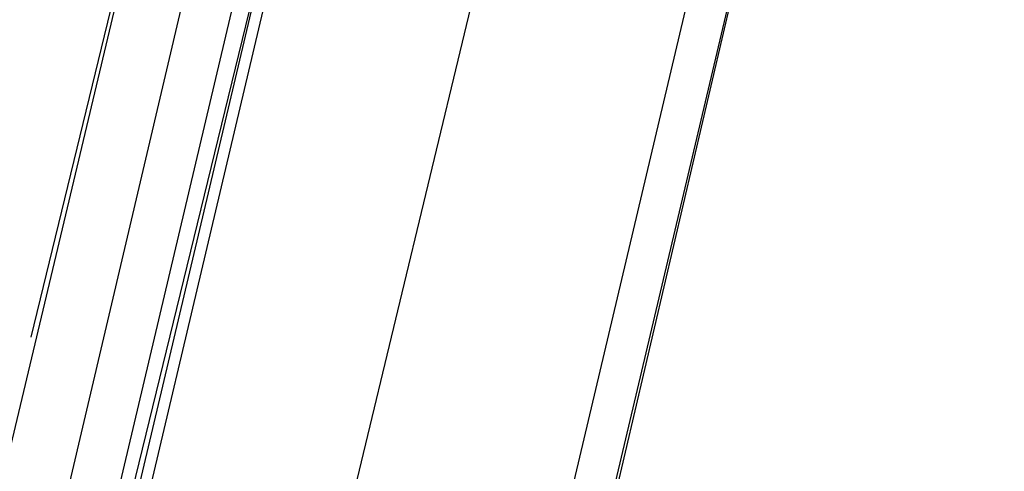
# Model space of a CAD drawing. Header units: feet. Extents: x -79 to 198, y -22 to 181.
# Tile 182 of 256: x 120.678 to 122.038, y 89.699 to 90.323. Entities that reach past the tile are written whole.
import ezdxf

# ---------------------------------------------------------------- set-up
doc = ezdxf.new("R2010")
doc.units = ezdxf.units.FT
doc.layers.add('A-LINEA', color=7, linetype='CONTINUOUS')

msp = doc.modelspace()

# ---------------------------------------------------------------- linework, layer by layer
at = {"layer": 'A-LINEA'}
for p, q in [((121.8, 90.9511), (114.5867, 60.4578)), ((120.92, 90.8044), (119.2667, 83.8711)), ((120.5867, 89.0044), (120.9733, 90.6444)), ((121.6667, 90.6311), (120.0267, 83.6978)), ((120.8133, 90.3778), (120.6933, 89.8844))]:
    msp.add_line(p, q, dxfattribs=at)
for points in [[(142.72, 107.0711), (135.88, 108.6844), (131.36, 89.5511), (124.5867, 91.1511), (124.4, 90.3378), (121.8, 90.9511), (121.3333, 88.9511), (118.2, 75.6978), (129.9467, 72.9244)], [(121.3867, 90.6978), (120.96, 88.9244), (120.5867, 87.3378)], [(120.6533, 88.9911), (121.0533, 90.6844), (121.0667, 90.6844), (121.08, 90.6844), (120.6667, 88.9911)], [(120.6933, 88.9778), (121.0933, 90.6711), (121.0933, 90.6844), (121.08, 90.6844), (120.68, 88.9911)]]:
    msp.add_lwpolyline(points, dxfattribs=at)

doc.saveas('drawing.dxf')
